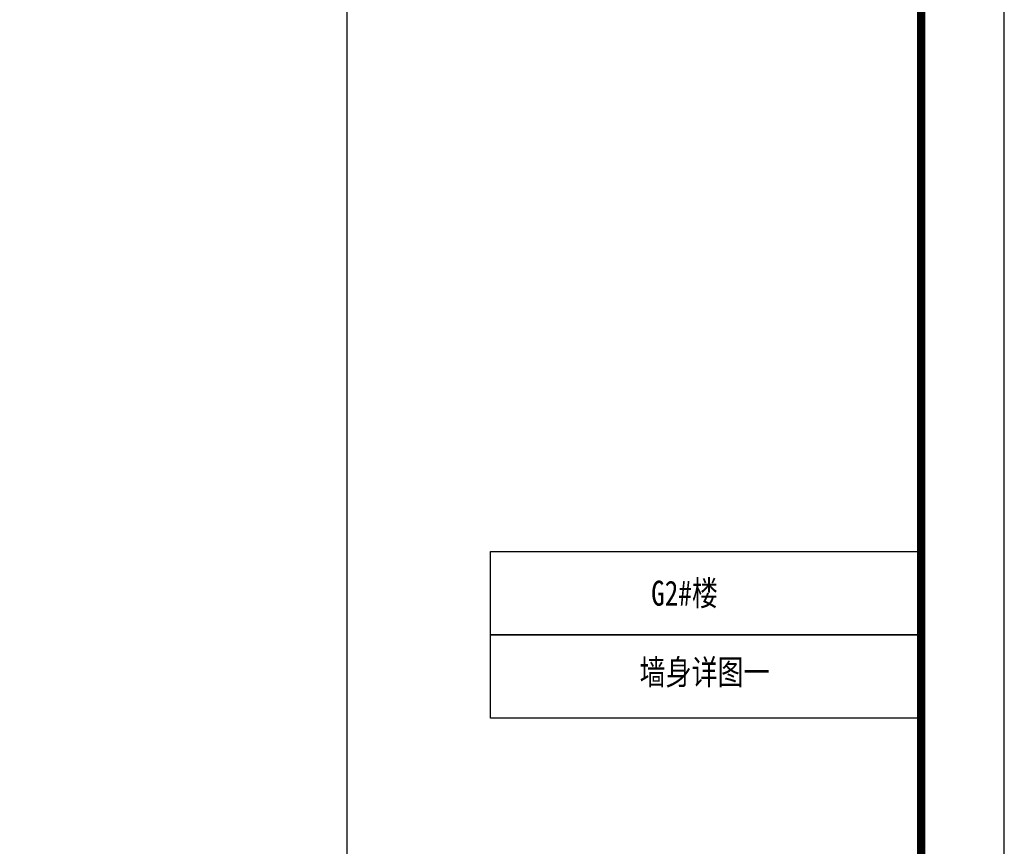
# Model space of a CAD drawing. Extents: x 447288 to 563800, y -194684 to 241749.
# Tile 53 of 91: x 480440 to 483398, y -132919 to -130436. Entities that reach past the tile are written whole.
import ezdxf
from ezdxf.enums import TextEntityAlignment as Align

# ---------------------------------------------------------------- set-up
doc = ezdxf.new("R2010")
doc.units = 0
doc.header["$LTSCALE"] = 1000
for name, color, linetype in [('C-SHEET-TEXT', 7, 'Continuous'), ('COLUMN', 9, 'Continuous'), ('PUB_TITLE', 4, 'Continuous')]:
    doc.layers.add(name, color=color, linetype=linetype)
doc.styles.add('-宋体', font='txt', dxfattribs={"width": 0.8})

msp = doc.modelspace()

# ---------------------------------------------------------------- linework, layer by layer
at = {"layer": 'COLUMN'}
for points in [[(481854.4, -132033.7), (483148.2, -132033.7), (483148.2, -132283.7), (481854.4, -132283.7)], [(481854.4, -132033.7), (483148.2, -132033.7), (483148.2, -132283.7), (481854.4, -132283.7)], [(481854.4, -132283.7), (483148.2, -132283.7), (483148.2, -132533.7), (481854.4, -132533.7)], [(481854.4, -132283.7), (483148.2, -132283.7), (483148.2, -132533.7), (481854.4, -132533.7)]]:
    msp.add_lwpolyline(points, close=True, dxfattribs=at)
at = {"layer": 'PUB_TITLE'}
for points in [[(462373.2, -135283.7), (483398.2, -135283.7), (483398.2, -120433.7), (462373.2, -120433.7)], [(483148.2, -135033.7), (483148.2, -120683.7), (481423.2, -120683.7), (481423.2, -135033.7)]]:
    msp.add_lwpolyline(points, close=True, dxfattribs=at)
at = {"layer": 'PUB_TITLE', "const_width": 25}
msp.add_lwpolyline([(462998.2, -135033.7), (483148.2, -135033.7), (483148.2, -120683.7), (462998.2, -120683.7)], close=True, dxfattribs=at)

# ---------------------------------------------------------------- texts
at = {"layer": 'C-SHEET-TEXT', "style": '-宋体', "width": 0.8}
for s, p in [('G2#楼', (482437.4, -132196.2)), ('墙身详图一', (482497.6, -132433.3))]:
    msp.add_text(s, height=75.11, dxfattribs=at).set_placement(p, align=Align.CENTER)

doc.saveas('drawing.dxf')
